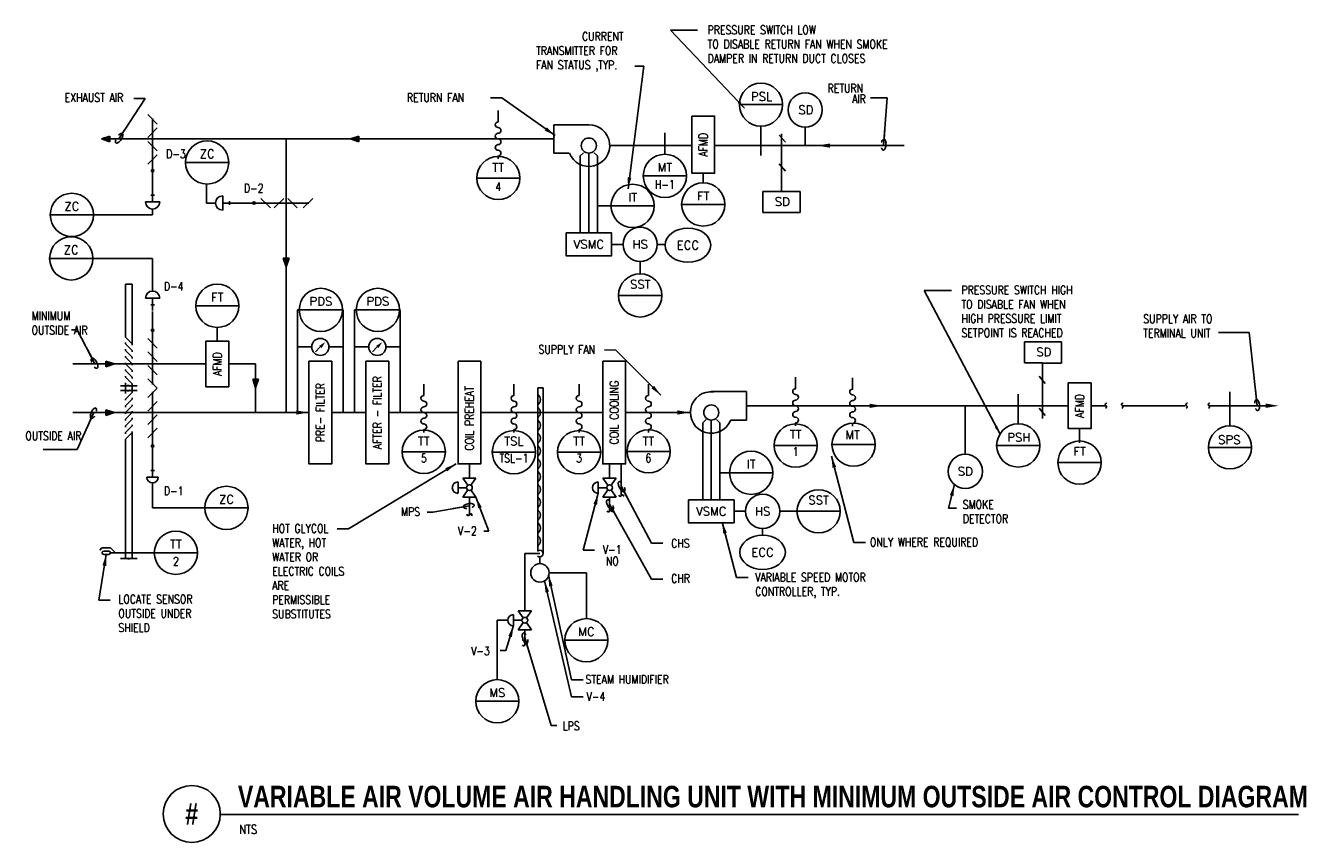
# Model space of a CAD drawing. Header units: inches. Extents: x -0.3 to 13.6, y -1.3 to 7.7.
import ezdxf
from ezdxf.enums import TextEntityAlignment as Align

# ---------------------------------------------------------------- set-up
doc = ezdxf.new("R2010")
doc.units = ezdxf.units.IN
doc.header["$MEASUREMENT"] = 0
for name, color, linetype in [('M-DETL-DIMS', 2, 'Continuous'), ('M-DETL-HEVY', 5, 'Continuous'), ('M-DETL-MEDM', 4, 'Continuous'), ('M-DETL-TEXT', 2, 'Continuous'), ('M-DETL-THIN', 2, 'Continuous')]:
    doc.layers.add(name, color=color, linetype=linetype)
doc.styles.add('BOLD', font='bold.shx', dxfattribs={"width": 0.9})
doc.styles.add('Romans', font='romans.shx', dxfattribs={"width": 0.8})
doc.dimstyles.new('VA-Dims', dxfattribs={"dimtxt": 0.09375, "dimasz": 0.09375, "dimexe": 0.09375, "dimexo": 0.03125, "dimgap": 0.02, "dimtad": 1, "dimdec": 5, "dimzin": 0, "dimdsep": 46, "dimlunit": 4, "dimtxsty": 'Romans', "dimblk": 'ARCHTICK', "dimcen": 0.09375, "dimclrd": 256, "dimclre": 256, "dimclrt": 256, "dimadec": 0, "dimazin": 0, "dimtfac": 1, "dimtdec": 5, "dimtofl": 0, "dimtmove": 0, "dimatfit": 3, "dimfxl": 1, "dimfrac": 2, "dimtolj": 1, "dimtzin": 0, "dimlwd": -1, "dimlwe": -1, "dimarcsym": 0})
doc.dimstyles.new('VA-Lead', dxfattribs={"dimtxt": 0.09375, "dimasz": 0.125, "dimexe": 0.125, "dimexo": 0.03125, "dimgap": 0.02, "dimtad": 1, "dimdec": 5, "dimzin": 0, "dimdsep": 46, "dimlunit": 4, "dimtxsty": 'Romans', "dimcen": 0.125, "dimclrd": 256, "dimclre": 256, "dimclrt": 256, "dimadec": 0, "dimazin": 0, "dimtfac": 1, "dimtdec": 5, "dimtofl": 0, "dimtmove": 0, "dimatfit": 3, "dimfxl": 1, "dimfrac": 2, "dimtolj": 1, "dimtzin": 0, "dimlwd": -1, "dimlwe": -1, "dimarcsym": 0})
doc.dimstyles.new('VA-Loop', dxfattribs={"dimtxt": 0.09375, "dimasz": 0.18, "dimexe": 0.125, "dimexo": 0.0625, "dimgap": 0.09, "dimtad": 0, "dimtih": 1, "dimtoh": 1, "dimdec": 4, "dimzin": 0, "dimdsep": 46, "dimtxsty": 'Romans', "dimcen": 0.09, "dimclrd": 256, "dimclre": 256, "dimclrt": 256, "dimadec": 0, "dimazin": 0, "dimtfac": 1, "dimtdec": 4, "dimtofl": 0, "dimtmove": 0, "dimatfit": 3, "dimldrblk": 'dimloop1', "dimfxl": 1, "dimtolj": 1, "dimtzin": 0, "dimlwd": -1, "dimlwe": -1, "dimarcsym": 0})

# ---------------------------------------------------------------- blocks, each defined once
blk = doc.blocks.new('dimloop1')
blk.add_line((-0.383, 0), (-1, 0))
blk.add_lwpolyline([(0.15, -0.121, 0.038212), (0.207, -0.1, 0.102096), (0.278, -0.047, 0.184921), (0.296, 0, 0.184921), (0.278, 0.047, 0.102096), (0.207, 0.099, 0.060952), (0.115, 0.129, 0.047258), (-0.008, 0.14), (-0.078, 0.14, 0.047258), (-0.202, 0.129, 0.060952), (-0.294, 0.099, 0.102096), (-0.365, 0.047, 0.184921), (-0.383, 0, 0.184921), (-0.365, -0.047, 0.102096), (-0.294, -0.1, 0.060952), (-0.202, -0.129, 0.011023), (-0.173, -0.134, 0.047258)], format="xyb")
blk = doc.blocks.new('_ArchTick')
at = {"color": 0, "linetype": 'ByBlock', "const_width": 0.15}
blk.add_lwpolyline([(-0.5, -0.5), (0.5, 0.5)], dxfattribs=at)
blk = doc.blocks.new('mdropd')
blk.add_arc((0, 0), 3.5, 137.8624, 42.1376)

msp = doc.modelspace()

# ---------------------------------------------------------------- hatches: boundary and pattern name
at = {"layer": 'M-DETL-MEDM'}
h = msp.add_hatch(color=256, dxfattribs=at)
h.paths.add_polyline_path([(0.581, 6.442), (0.487, 6.411), (0.581, 6.411)])
h.paths.add_polyline_path([(0.581, 6.411), (0.487, 6.411), (0.581, 6.38)])
h = msp.add_hatch(color=256, dxfattribs=at)
h.paths.add_polyline_path([(3.313, 6.442), (3.219, 6.411), (3.313, 6.411)])
h.paths.add_polyline_path([(3.313, 6.411), (3.219, 6.411), (3.313, 6.38)])
h = msp.add_hatch(color=256, dxfattribs=at)
h.paths.add_polyline_path([(2.483, 5.102), (2.514, 5.009), (2.514, 5.102)])
h.paths.add_polyline_path([(2.514, 5.102), (2.514, 5.009), (2.546, 5.102)])
h = msp.add_hatch(color=256, dxfattribs=at)
h.paths.add_polyline_path([(0.538, 3.913), (0.632, 3.944), (0.538, 3.944)])
h.paths.add_polyline_path([(0.538, 3.944), (0.632, 3.944), (0.538, 3.975)])
h = msp.add_hatch(color=256, dxfattribs=at)
h.paths.add_polyline_path([(2.147, 3.777), (2.178, 3.683), (2.178, 3.777)])
h.paths.add_polyline_path([(2.178, 3.777), (2.178, 3.683), (2.209, 3.777)])
h = msp.add_hatch(color=256, dxfattribs=at)
h.paths.add_polyline_path([(0.538, 3.38), (0.632, 3.411), (0.538, 3.411)])
h.paths.add_polyline_path([(0.538, 3.411), (0.632, 3.411), (0.538, 3.442)])

# ---------------------------------------------------------------- linework, layer by layer
at = {"layer": 'M-DETL-HEVY'}
for p, q in [((5.449, 6.567), (5.449, 6.255)), ((5.834, 6.567), (5.449, 6.567)), ((5.449, 6.255), (5.62, 6.255)), ((7.177, 3.64), (7.562, 3.64)), ((7.562, 3.64), (7.562, 3.328)), ((7.562, 3.328), (7.391, 3.328))]:
    msp.add_line(p, q, dxfattribs=at)
for points in [[(6.964, 6.661), (6.964, 6.035), (7.214, 6.035), (7.214, 6.661)], [(1.884, 3.694), (1.884, 4.194), (1.634, 4.194), (1.634, 3.694)], [(3.014, 3.973), (3.014, 2.848), (2.764, 2.848), (2.764, 3.973)], [(3.639, 3.973), (3.639, 2.848), (3.389, 2.848), (3.389, 3.973)], [(4.399, 3.973), (4.399, 2.848), (4.649, 2.848), (4.649, 3.973)], [(5.987, 3.973), (5.987, 2.848), (6.237, 2.848), (6.237, 3.973)], [(11.342, 3.735), (11.342, 3.235), (11.092, 3.235), (11.092, 3.735)]]:
    msp.add_lwpolyline(points, close=True, dxfattribs=at)
for centre in [(5.834, 6.338), (7.177, 3.411)]:
    msp.add_circle(centre, 0.0825, dxfattribs=at)
for centre, start, end in [((5.834, 6.338), 201.1002, 90), ((7.177, 3.411), 83.3293, 338.8998)]:
    msp.add_arc(centre, 0.229, start, end, dxfattribs=at)
at = {"layer": 'M-DETL-MEDM'}
for p, q in [((7.959, 6.787), (7.485, 6.787)), ((0.998, 6.678), (1.101, 6.574)), ((1.049, 6.636), (1.049, 6.063)), ((0.581, 6.442), (0.487, 6.411)), ((0.581, 6.38), (0.581, 6.442)), ((1.101, 6.531), (0.998, 6.427)), ((3.313, 6.442), (3.219, 6.411)), ((3.313, 6.38), (3.313, 6.442)), ((6.668, 6.243), (6.668, 6.477)), ((7.722, 6.55), (7.722, 6.23)), ((7.923, 6.453), (7.99, 6.375)), ((7.948, 5.836), (7.948, 6.466)), ((8.207, 6.542), (8.207, 6.338)), ((0.581, 6.38), (0.487, 6.411)), ((5.449, 6.411), (0.587, 6.411)), ((0.998, 6.384), (1.101, 6.281)), ((2.514, 3.411), (2.514, 6.411)), ((3.313, 6.38), (3.219, 6.411)), ((6.964, 6.338), (6.063, 6.338)), ((9.291, 6.338), (7.214, 6.338)), ((1.101, 6.238), (0.998, 6.134)), ((1.884, 6.153), (1.41, 6.153)), ((5.74, 6.224), (5.777, 6.26)), ((5.74, 5.38), (5.74, 6.224)), ((5.834, 5.38), (5.834, 6.255)), ((5.928, 6.224), (5.891, 6.26)), ((5.928, 5.38), (5.928, 6.224)), ((1.049, 6.049), (1.049, 5.857)), ((6.905, 6.006), (6.431, 6.006)), ((7.089, 5.929), (7.089, 6.035)), ((7.923, 6.136), (7.99, 6.057)), ((1.64, 5.708), (1.64, 5.907)), ((5.078, 5.982), (4.604, 5.982)), ((1.069, 5.794), (1.029, 5.794)), ((1.049, 5.857), (1.049, 5.72)), ((1.818, 5.629), (1.818, 5.786)), ((1.893, 5.689), (1.893, 5.728)), ((2.341, 5.656), (2.237, 5.759)), ((2.488, 5.759), (2.384, 5.656)), ((2.634, 5.656), (2.531, 5.759)), ((2.806, 5.759), (2.702, 5.656)), ((7.744, 5.605), (7.744, 5.836)), ((7.744, 5.836), (8.152, 5.836)), ((8.152, 5.836), (8.152, 5.603)), ((1.128, 5.72), (0.971, 5.72)), ((1.049, 5.641), (1.049, 5.578)), ((1.74, 5.708), (1.64, 5.708)), ((1.956, 5.708), (1.818, 5.708)), ((2.148, 5.708), (1.956, 5.708)), ((2.764, 5.708), (2.148, 5.708)), ((6.084, 5.677), (5.928, 5.677)), ((6.552, 5.677), (6.077, 5.677)), ((7.326, 5.692), (6.852, 5.692)), ((7.942, 5.605), (7.744, 5.605)), ((8.152, 5.603), (7.942, 5.603)), ((0.394, 5.578), (-0.074, 5.578)), ((1.049, 5.578), (0.394, 5.578)), ((6.209, 5.255), (6.084, 5.255)), ((6.584, 5.255), (6.668, 5.255)), ((0.387, 5.101), (-0.08, 5.101)), ((1.049, 5.101), (0.387, 5.101)), ((1.049, 4.743), (1.049, 5.101)), ((2.546, 5.102), (2.483, 5.102)), ((2.483, 5.102), (2.514, 5.009)), ((2.546, 5.102), (2.514, 5.009)), ((6.397, 5.068), (6.397, 4.925)), ((0.751, 4.238), (0.751, 4.817)), ((0.824, 4.817), (0.751, 4.817)), ((0.824, 4.164), (0.824, 4.817)), ((1.128, 4.665), (0.971, 4.665)), ((1.049, 4.528), (1.049, 4.665)), ((6.634, 4.695), (6.159, 4.695)), ((1.069, 4.591), (1.029, 4.591)), ((1.049, 4.325), (1.049, 4.517)), ((1.996, 4.581), (1.522, 4.581)), ((2.639, 4.536), (2.639, 3.411)), ((3.139, 4.536), (2.639, 4.536)), ((3.139, 4.536), (3.139, 3.411)), ((3.327, 4.536), (3.264, 4.536)), ((3.264, 4.536), (3.264, 3.411)), ((3.751, 4.536), (3.29, 4.536)), ((3.702, 4.536), (3.764, 4.536)), ((3.764, 4.536), (3.764, 3.411)), ((1.759, 4.35), (1.759, 4.194)), ((0.751, 4.238), (0.824, 4.164)), ((1.101, 4.118), (0.998, 4.221)), ((1.049, 3.719), (1.049, 4.311)), ((0.751, 4.164), (0.751, 4.177)), ((0.751, 4.164), (0.824, 4.091)), ((0.751, 4.091), (0.751, 4.104)), ((0.751, 4.091), (0.824, 4.018)), ((0.824, 4.151), (0.824, 4.164)), ((0.824, 4.078), (0.824, 4.091)), ((1.101, 3.971), (0.998, 4.075)), ((2.639, 4.13), (2.796, 4.13)), ((2.889, 4.13), (2.836, 4.077)), ((2.983, 4.13), (3.139, 4.13)), ((3.264, 4.13), (3.421, 4.13)), ((3.514, 4.13), (3.461, 4.077)), ((3.608, 4.13), (3.764, 4.13)), ((10.613, 3.956), (10.613, 4.187)), ((10.613, 4.187), (11.02, 4.187)), ((11.02, 4.187), (11.02, 3.953)), ((0.174, 3.944), (1.634, 3.944)), ((0.538, 3.975), (0.538, 3.913)), ((0.538, 3.975), (0.632, 3.944)), ((0.538, 3.913), (0.632, 3.944)), ((0.751, 4.018), (0.751, 4.03)), ((0.751, 4.018), (0.824, 3.944)), ((0.751, 3.944), (0.751, 3.957)), ((0.751, 3.944), (0.824, 3.871)), ((0.824, 4.005), (0.824, 4.018)), ((0.824, 3.931), (0.824, 3.944)), ((1.101, 3.824), (0.998, 3.928)), ((1.884, 3.944), (2.178, 3.944)), ((2.178, 3.411), (2.178, 3.944)), ((10.81, 3.956), (10.613, 3.956)), ((10.81, 3.344), (10.81, 3.956)), ((11.02, 3.953), (10.81, 3.953)), ((0.751, 3.871), (0.751, 3.884)), ((0.751, 3.871), (0.824, 3.798)), ((0.751, 3.798), (0.751, 3.81)), ((0.751, 3.798), (0.824, 3.724)), ((0.824, 3.858), (0.824, 3.871)), ((0.824, 3.785), (0.824, 3.798)), ((1.101, 3.678), (0.998, 3.781)), ((2.209, 3.777), (2.147, 3.777)), ((2.147, 3.777), (2.178, 3.683)), ((2.209, 3.777), (2.178, 3.683)), ((10.772, 3.809), (10.839, 3.731)), ((0.696, 3.704), (0.779, 3.704)), ((0.696, 3.651), (0.779, 3.651)), ((0.751, 3.651), (0.751, 3.737)), ((0.751, 3.704), (0.751, 3.618)), ((0.751, 3.558), (0.824, 3.631)), ((0.779, 3.704), (0.784, 3.715)), ((0.779, 3.651), (0.784, 3.64)), ((0.784, 3.715), (0.784, 3.695)), ((0.784, 3.695), (0.79, 3.704)), ((0.784, 3.66), (0.79, 3.651)), ((0.784, 3.64), (0.784, 3.66)), ((0.79, 3.704), (0.879, 3.704)), ((0.79, 3.651), (0.879, 3.651)), ((0.824, 3.711), (0.824, 3.724)), ((0.824, 3.704), (0.824, 3.675)), ((0.824, 3.651), (0.824, 3.68)), ((0.824, 3.644), (0.824, 3.631)), ((1.101, 3.678), (0.998, 3.574)), ((1.049, 3.636), (1.049, 3.044)), ((5.273, 3.683), (5.273, 1.891)), ((5.334, 3.683), (5.273, 3.683)), ((5.334, 3.683), (5.334, 1.867)), ((12.866, 3.266), (12.866, 3.636)), ((0.751, 3.558), (0.751, 3.545)), ((0.751, 3.484), (0.824, 3.558)), ((0.824, 3.571), (0.824, 3.558)), ((0.824, 3.497), (0.824, 3.484)), ((1.101, 3.531), (0.998, 3.427)), ((10.544, 3.287), (10.544, 3.613)), ((0.174, 3.411), (2.764, 3.411)), ((0.538, 3.442), (0.538, 3.38)), ((0.538, 3.442), (0.632, 3.411)), ((0.538, 3.38), (0.632, 3.411)), ((0.751, 3.484), (0.751, 3.471)), ((0.751, 3.411), (0.824, 3.484)), ((0.751, 3.338), (0.824, 3.411)), ((0.751, 3.411), (0.751, 3.398)), ((0.824, 3.424), (0.824, 3.411)), ((1.101, 3.384), (0.998, 3.281)), ((3.014, 3.411), (3.389, 3.411)), ((3.639, 3.411), (4.399, 3.411)), ((4.649, 3.411), (5.987, 3.411)), ((6.237, 3.411), (6.948, 3.411)), ((7.562, 3.484), (11.092, 3.484)), ((9.963, 2.954), (9.963, 3.485)), ((10.772, 3.458), (10.839, 3.379)), ((11.342, 3.485), (11.508, 3.485)), ((11.686, 3.485), (12.376, 3.485)), ((12.636, 3.485), (13.345, 3.485)), ((0.751, 3.264), (0.824, 3.338)), ((0.751, 3.338), (0.751, 3.325)), ((0.751, 3.191), (0.824, 3.264)), ((0.751, 3.264), (0.751, 3.251)), ((0.824, 3.351), (0.824, 3.338)), ((0.824, 3.277), (0.824, 3.264)), ((1.101, 3.238), (0.998, 3.134)), ((7.083, 3.297), (7.12, 3.334)), ((7.083, 2.453), (7.083, 3.297)), ((7.177, 2.453), (7.177, 3.328)), ((7.271, 3.297), (7.234, 3.334)), ((7.271, 2.453), (7.271, 3.297)), ((11.217, 3.079), (11.217, 3.235)), ((0.751, 3.118), (0.824, 3.191)), ((0.751, 3.191), (0.751, 3.178)), ((0.751, 3.118), (0.751, 1.809)), ((0.824, 3.204), (0.824, 3.191)), ((0.824, 3.191), (0.824, 1.809)), ((1.049, 3.031), (1.049, 2.839)), ((4.261, 2.98), (3.786, 2.98)), ((5.25, 2.976), (4.775, 2.976)), ((5.964, 2.976), (5.49, 2.976)), ((6.727, 2.985), (6.253, 2.985)), ((8.339, 3.049), (7.865, 3.049)), ((8.975, 3.059), (8.501, 3.059)), ((10.782, 3.05), (10.307, 3.05)), ((12.629, 3.029), (13.103, 3.029)), ((1.049, 2.839), (1.049, 2.701)), ((4.524, 2.848), (4.524, 2.686)), ((6.062, 2.848), (6.062, 2.691)), ((6.19, 2.848), (6.19, 2.498)), ((11.453, 2.862), (10.979, 2.862)), ((1.112, 2.701), (0.987, 2.701)), ((1.069, 2.776), (1.029, 2.776)), ((4.451, 2.691), (4.506, 2.613)), ((4.451, 2.691), (4.596, 2.691)), ((4.541, 2.613), (4.596, 2.691)), ((5.989, 2.691), (6.044, 2.613)), ((5.989, 2.691), (6.135, 2.691)), ((6.08, 2.613), (6.135, 2.691)), ((7.427, 2.75), (7.271, 2.75)), ((7.852, 2.75), (7.377, 2.75)), ((1.049, 2.639), (1.049, 2.365)), ((4.399, 2.525), (4.399, 2.65)), ((4.492, 2.587), (4.399, 2.587)), ((4.451, 2.483), (4.506, 2.562)), ((4.541, 2.562), (4.596, 2.483)), ((5.937, 2.525), (5.937, 2.65)), ((6.03, 2.587), (5.937, 2.587)), ((5.989, 2.483), (6.044, 2.562)), ((6.08, 2.562), (6.135, 2.483)), ((4.451, 2.483), (4.596, 2.483)), ((4.524, 2.483), (4.524, 2.291)), ((4.524, 2.443), (4.524, 2.287)), ((5.989, 2.483), (6.135, 2.483)), ((6.062, 2.483), (6.062, 2.327)), ((1.049, 2.365), (1.628, 2.365)), ((2.096, 2.365), (1.628, 2.365)), ((7.552, 2.328), (7.427, 2.328)), ((7.927, 2.328), (8.124, 2.328)), ((8.591, 2.328), (8.117, 2.328)), ((7.74, 2.141), (7.74, 2.063)), ((0.494, 1.928), (0.469, 1.902)), ((0.494, 1.928), (0.586, 1.928)), ((0.513, 1.891), (0.568, 1.891)), ((0.513, 1.855), (0.568, 1.855)), ((0.586, 1.928), (0.641, 1.873)), ((1.117, 1.873), (0.586, 1.873)), ((0.779, 1.809), (0.784, 1.819)), ((0.784, 1.819), (0.784, 1.8)), ((1.542, 1.873), (1.075, 1.873)), ((5.132, 1.864), (5.132, 1.237)), ((5.132, 1.864), (5.297, 1.864)), ((5.297, 1.828), (5.297, 1.754)), ((0.696, 1.809), (0.779, 1.809)), ((0.784, 1.8), (0.79, 1.809)), ((0.79, 1.809), (0.879, 1.809)), ((5.398, 1.653), (5.807, 1.653)), ((5.807, 1.653), (5.807, 1.152)), ((4.945, 1.133), (4.83, 1.133)), ((4.83, 1.133), (4.83, 0.475)), ((5.007, 1.07), (5.007, 1.195)), ((5.101, 1.133), (5.007, 1.133)), ((5.059, 1.237), (5.114, 1.159)), ((5.059, 1.237), (5.205, 1.237)), ((5.15, 1.159), (5.205, 1.237)), ((5.059, 1.029), (5.114, 1.107)), ((5.059, 1.029), (5.205, 1.029)), ((5.132, 1.029), (5.132, 0.859)), ((5.15, 1.107), (5.205, 1.029)), ((6.044, 0.914), (5.57, 0.914)), ((5.067, 0.245), (4.593, 0.245))]:
    msp.add_line(p, q, dxfattribs=at)
for points in [[(4.839, 6.192), (4.839, 6.223, 1), (4.839, 6.286, -1), (4.839, 6.348, 1), (4.839, 6.411, -1), (4.839, 6.473, 1), (4.839, 6.536, -1), (4.839, 6.598), (4.839, 6.723)], [(8.102, 3.266), (8.102, 3.297, 1), (8.102, 3.359, -1), (8.102, 3.422, 1), (8.102, 3.484, -1), (8.102, 3.547, 1), (8.102, 3.609, -1), (8.102, 3.672), (8.102, 3.797)], [(8.727, 3.261), (8.727, 3.292, 1), (8.727, 3.355, -1), (8.727, 3.417, 1), (8.727, 3.48, -1), (8.727, 3.542, 1), (8.727, 3.605, -1), (8.727, 3.667), (8.727, 3.792)], [(4.024, 3.192), (4.024, 3.223, 1), (4.024, 3.286, -1), (4.024, 3.348, 1), (4.024, 3.411, -1), (4.024, 3.473, 1), (4.024, 3.536, -1), (4.024, 3.598), (4.024, 3.723)], [(5.013, 3.192), (5.013, 3.223, 1), (5.013, 3.286, -1), (5.013, 3.348, 1), (5.013, 3.411, -1), (5.013, 3.473, 1), (5.013, 3.536, -1), (5.013, 3.598), (5.013, 3.723)], [(5.727, 3.192), (5.727, 3.223, 1), (5.727, 3.286, -1), (5.727, 3.348, 1), (5.727, 3.411, -1), (5.727, 3.473, 1), (5.727, 3.536, -1), (5.727, 3.598), (5.727, 3.723)], [(6.487, 3.192), (6.487, 3.223, 1), (6.487, 3.286, -1), (6.487, 3.348, 1), (6.487, 3.411, -1), (6.487, 3.473, 1), (6.487, 3.536, -1), (6.487, 3.598), (6.487, 3.723)], [(11.502, 3.459, 0.706385), (11.508, 3.485), (11.508, 3.485, -0.261361), (11.498, 3.5), (11.498, 3.5, -0.540265), (11.517, 3.511)], [(11.68, 3.459, 0.706385), (11.686, 3.485), (11.686, 3.485, -0.261361), (11.676, 3.5), (11.676, 3.5, -0.540265), (11.695, 3.511)], [(12.385, 3.459, 0.706385), (12.391, 3.485), (12.391, 3.485, -0.261361), (12.382, 3.5), (12.382, 3.5, -0.540265), (12.401, 3.511)], [(12.631, 3.459, 0.706385), (12.636, 3.485), (12.636, 3.485, -0.261361), (12.627, 3.5), (12.627, 3.5, -0.540265), (12.646, 3.511)], [(6.164, 2.504, 0.706385), (6.19, 2.498), (6.19, 2.498, -0.261361), (6.205, 2.507), (6.205, 2.507, -0.540265), (6.216, 2.489)], [(4.497, 2.297, 0.706385), (4.524, 2.291), (4.524, 2.291, -0.261361), (4.538, 2.301), (4.538, 2.301, -0.540265), (4.55, 2.282)], [(4.497, 2.293, 0.706385), (4.524, 2.287), (4.524, 2.287, -0.261361), (4.538, 2.297), (4.538, 2.297, -0.540265), (4.55, 2.278)], [(6.035, 2.333, 0.706385), (6.062, 2.327), (6.062, 2.327, -0.261361), (6.076, 2.337), (6.076, 2.337, -0.540265), (6.088, 2.318)], [(5.106, 0.865, 0.706385), (5.132, 0.859), (5.132, 0.859, -0.261361), (5.147, 0.869), (5.147, 0.869, -0.540265), (5.158, 0.85)]]:
    msp.add_lwpolyline(points, format="xyb", dxfattribs=at)
at = {"layer": 'M-DETL-MEDM', "const_width": 0.0102}
for points in [[(1.044, 6.626, 1), (1.055, 6.626, 1)], [(1.044, 6.479, 1), (1.055, 6.479, 1)], [(1.044, 6.332, 1), (1.055, 6.332, 1)], [(1.044, 6.186, 1), (1.055, 6.186, 1)], [(2.284, 5.708, 1), (2.294, 5.708, 1)], [(2.431, 5.708, 1), (2.441, 5.708, 1)], [(2.577, 5.708, 1), (2.588, 5.708, 1)], [(2.749, 5.708, 1), (2.759, 5.708, 1)], [(1.044, 4.169, -1), (1.055, 4.169, -1)], [(1.044, 4.024, -1), (1.055, 4.024, -1)], [(1.044, 3.876, -1), (1.055, 3.876, -1)], [(1.044, 3.729, -1), (1.055, 3.729, -1)], [(1.044, 3.626, 1), (1.055, 3.626, 1)], [(1.044, 3.479, 1), (1.055, 3.479, 1)], [(1.044, 3.331, 1), (1.055, 3.331, 1)], [(1.044, 3.186, 1), (1.055, 3.186, 1)]]:
    msp.add_lwpolyline(points, format="xyb", close=True, dxfattribs=at)
at = {"layer": 'M-DETL-MEDM'}
for points in [[(5.584, 5.38), (5.584, 5.13), (6.084, 5.13), (6.084, 5.38)], [(6.927, 2.453), (6.927, 2.203), (7.427, 2.203), (7.427, 2.453)]]:
    msp.add_lwpolyline(points, close=True, dxfattribs=at)
for centre, radius in [((7.722, 6.787), 0.237), ((8.207, 6.729), 0.188), ((1.647, 6.153), 0.237), ((4.841, 5.982), 0.237), ((6.668, 6.006), 0.237), ((1.049, 6.063), 0.0138), ((6.314, 5.677), 0.237), ((7.089, 5.692), 0.237), ((0.164, 5.578), 0.237), ((2.162, 5.708), 0.0138), ((0.157, 5.101), 0.237), ((6.397, 5.255), 0.188), ((6.397, 4.695), 0.237), ((1.759, 4.581), 0.237), ((2.895, 4.536), 0.237), ((3.52, 4.536), 0.237), ((1.049, 4.311), 0.0138), ((2.889, 4.13), 0.0938), ((3.514, 4.13), 0.0938), ((4.024, 2.98), 0.237), ((5.012, 2.976), 0.237), ((5.727, 2.976), 0.237), ((6.49, 2.985), 0.237), ((8.102, 3.049), 0.237), ((8.738, 3.059), 0.237), ((10.544, 3.05), 0.237), ((12.866, 3.029), 0.237), ((11.216, 2.862), 0.237), ((1.049, 3.044), 0.0138), ((7.615, 2.75), 0.237), ((9.963, 2.766), 0.188), ((1.859, 2.365), 0.237), ((4.524, 2.587), 0.0312), ((6.062, 2.587), 0.0312), ((7.74, 2.328), 0.188), ((8.354, 2.328), 0.237), ((1.305, 1.873), 0.237), ((5.297, 1.653), 0.101), ((5.132, 1.133), 0.0312), ((5.807, 0.914), 0.237), ((4.83, 0.245), 0.237)]:
    msp.add_circle(centre, radius, dxfattribs=at)
for centre, radius, start, end in [((1.818, 5.708), 0.0781, 90, 270), ((1.049, 5.72), 0.0781, 180, 0), ((1.049, 4.665), 0.0781, 0, 180), ((5.238, 3.552), 0.0653, 301.6984, 58.3016), ((5.238, 3.411), 0.0653, 301.6984, 58.3016), ((5.238, 3.27), 0.0653, 301.6984, 58.3016), ((5.238, 3.13), 0.0653, 301.6984, 58.3016), ((5.238, 2.989), 0.0653, 301.6984, 58.3016), ((5.238, 2.848), 0.0653, 301.6984, 58.3016), ((1.049, 2.701), 0.0625, 180, 0), ((5.238, 2.708), 0.0653, 301.6984, 58.3016), ((4.399, 2.587), 0.0625, 90, 270), ((5.238, 2.567), 0.0653, 301.6984, 58.3016), ((5.937, 2.587), 0.0625, 90, 270), ((5.238, 2.426), 0.0653, 301.6984, 58.3016), ((5.238, 2.286), 0.0653, 301.6984, 58.3016), ((5.238, 2.145), 0.0653, 301.6984, 58.3016), ((5.238, 2.004), 0.0653, 301.6984, 58.3016), ((0.513, 1.873), 0.0183, 90, 270), ((0.568, 1.873), 0.0183, 270, 90), ((5.007, 1.133), 0.0625, 90, 270)]:
    msp.add_arc(centre, radius, start, end, dxfattribs=at)
for centre in [(6.921, 5.246), (7.74, 1.878)]:
    msp.add_ellipse(centre, major_axis=(-0.25, 0), ratio=0.75, start_param=-3.141592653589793, end_param=3.141592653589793, dxfattribs=at)
for points in [[(2.877, 4.142), (2.902, 4.117), (2.942, 4.183)], [(3.502, 4.142), (3.527, 4.117), (3.567, 4.183)]]:
    msp.add_solid(points, dxfattribs=at)
at = {"layer": 'M-DETL-TEXT'}
msp.add_line((1.791, -0.996), (13.618, -0.996), dxfattribs=at)
msp.add_circle((1.479, -0.991), 0.313, dxfattribs=at)
at = {"layer": 'M-DETL-THIN'}
for points in [[(8.48, 6.314), (8.48, 6.361), (8.339, 6.338)], [(8.913, 3.508), (8.913, 3.461), (9.053, 3.484)], [(13.259, 3.509), (13.259, 3.462), (13.4, 3.485)], [(2.624, 3.434), (2.624, 3.388), (2.764, 3.411)], [(6.804, 3.435), (6.804, 3.388), (6.945, 3.411)]]:
    msp.add_solid(points, dxfattribs=at)

# ---------------------------------------------------------------- block references
at = {"layer": 'M-DETL-MEDM', "xscale": 0.01041666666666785, "yscale": 0.01041666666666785, "zscale": 0.010416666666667, "rotation": 90}
msp.add_blockref('mdropd', (5.297, 1.864), dxfattribs=at)

# ---------------------------------------------------------------- texts
at = {"layer": 'M-DETL-DIMS', "char_height": 0.0938, "attachment_point": 1, "style": 'Romans'}
for s, insert, width in [('PRESSURE SWITCH LOW\\PTO DISABLE RETURN FAN WHEN SMOKE DAMPER IN RETURN DUCT CLOSES', (7.137, 7.653), 2.51212), ('PRESSURE SWITCH HIGH\\PTO DISABLE FAN WHEN HIGH PRESSURE LIMIT SETPOINT IS REACHED ', (9.921, 4.801), 1.54196)]:
    msp.add_mtext(s, dxfattribs=dict(at, insert=insert, width=width))
at = {"layer": 'M-DETL-TEXT', "width": 0.8}
for s, height, style, p in [('RETURN', 0.0938, 'Romans', (8.453, 6.92)), ('AIR', 0.0938, 'Romans', (8.721, 6.803)), ('VARIABLE AIR VOLUME AIR HANDLING UNIT WITH MINIMUM OUTSIDE AIR CONTROL DIAGRAM', 0.23622, 'BOLD', (1.985, -0.918)), ('NTS', 0.0984, 'Romans', (1.999, -1.208))]:
    msp.add_text(s, height=height, dxfattribs=dict(at, style=style)).set_placement(p)
at = {"layer": 'M-DETL-TEXT', "style": 'Romans'}
for s, p in [('PSL', (7.728, 6.876)), ('SD', (8.215, 6.73)), ('ZC', (1.647, 6.247)), ('TT', (4.839, 6.098)), ('MT', (6.668, 6.099)), ('IT', (6.315, 5.77)), ('FT', (7.089, 5.785)), ('SD', (7.956, 5.723)), ('ZC', (0.164, 5.672)), ('ZC', (0.157, 5.195)), ('VSMC', (5.834, 5.255)), ('HS', (6.397, 5.255)), ('ECC', (6.921, 5.246)), ('SST', (6.397, 4.817)), ('FT', (1.759, 4.675)), ('PDS', (2.895, 4.63)), ('PDS', (3.52, 4.63)), ('SD', (10.824, 4.074)), ('TT', (8.102, 3.172)), ('MT', (8.727, 3.167)), ('TT', (4.024, 3.098)), ('TSL', (5.013, 3.098)), ('TT', (5.727, 3.098)), ('TT', (6.487, 3.098)), ('PSH', (10.55, 3.139)), ('SPS', (12.859, 3.112)), ('FT', (11.217, 2.985)), ('IT', (7.615, 2.844)), ('SD', (9.963, 2.766)), ('ZC', (1.859, 2.459)), ('VSMC', (7.177, 2.328)), ('HS', (7.74, 2.328)), ('SST', (8.354, 2.451)), ('TT', (1.305, 1.967)), ('ECC', (7.74, 1.878)), ('MC', (5.807, 1.008)), ('MS', (4.83, 0.339))]:
    msp.add_text(s, height=0.0938, dxfattribs=at).set_placement(p, align=Align.MIDDLE_CENTER)
at = {"layer": 'M-DETL-TEXT', "style": 'Romans', "width": 0.8}
for s, p in [('4', (4.841, 5.888)), ('H-1', (6.668, 5.912)), ('5', (4.024, 2.911)), ('TSL-1', (5.013, 2.911)), ('3', (5.727, 2.911)), ('6', (6.487, 2.911)), ('1', (8.102, 2.984)), ('2', (1.305, 1.779))]:
    msp.add_text(s, height=0.0938, dxfattribs=at).set_placement(p, align=Align.MIDDLE_CENTER)
at = {"layer": 'M-DETL-TEXT', "style": 'BOLD', "width": 0.8}
msp.add_text('#', height=0.236, dxfattribs=at).set_placement((1.479, -0.991), align=Align.MIDDLE)
at = {"layer": 'M-DETL-TEXT', "attachment_point": 1, "style": 'Romans'}
for s, insert, char_height, width in [('\\pi0.52958;CURRENT \\P\\pi0.026004;TRANSMITTER FOR \\P\\pi0.026004;FAN STATUS ,TYP.', (5.229, 7.582), 0.09375, 1.02243), ('EXHAUST AIR', (0.085, 6.911), 0.09375, 1), ('RETURN FAN ', (3.839, 6.911), 0.09375, 1.92066), ('D-3', (1.197, 6.294), 0.0938, 0.24107), ('D-2', (2.05, 5.918), 0.0938, 0.24107), ('D-4', (1.173, 4.841), 0.0938, 0.21696), ('MINIMUM\\POUTSIDE AIR', (-0.278, 4.517), 0.09375, 0.60787), ('SUPPLY AIR TO TERMINAL UNIT', (11.915, 4.485), 0.09375, 1.25), ('SUPPLY FAN', (5.282, 4.15), 0.0938, 0.92066), ('OUTSIDE AIR', (-0.346, 3.202), 0.09375, 0.60787), ('D-1', (1.173, 2.6), 0.0938, 0.21696), ('SMOKE \\PDETECTOR', (9.935, 2.449), 0.0938, 1.37633), ('MPS', (3.774, 2.371), 0.0938, 0.50854), ('HOT GLYCOL WATER, HOT WATER OR ELECTRIC COILS ARE PERMISSIBLE SUBSTITUTES', (2.361, 2.186), 0.09375, 0.92066), ('V-2', (4.399, 2.161), 0.0938, 0.31459), ('V-1', (5.987, 1.957), 0.0938, 0.18336), ('CHS', (6.737, 2.023), 0.0938, 0.26453), ('ONLY WHERE REQUIRED', (8.917, 2.036), 0.09375, 1.37633), ('NO', (6.021, 1.829), 0.0938, 0.18336), ('CHR', (6.737, 1.638), 0.0938, 0.23304), ('VARIABLE SPEED MOTOR CONTROLLER, TYP.', (7.659, 1.652), 0.09375, 1.51647), ('LOCATE SENSOR  OUTSIDE UNDER SHIELD', (0.674, 1.411), 0.09375, 1.25), ('V-3', (4.542, 0.843), 0.0938, 0.24107), ('STEAM HUMIDIFIER', (5.797, 0.532), 0.09375, 1.37633), ('V-4', (5.809, 0.344), 0.0938, 0.24509), ('LPS', (5.547, 0.022), 0.0938, 0.23598)]:
    msp.add_mtext(s, dxfattribs=dict(at, insert=insert, char_height=char_height, width=width))
at = {"layer": 'M-DETL-TEXT', "attachment_point": 5, "rotation": 90, "style": 'Romans'}
for s, insert, char_height, width in [('AFMD', (7.089, 6.348), 0.0938, 1.03052), ('AFMD', (1.759, 3.944), 0.0938, 0.09375), ('AFTER - FILTER', (3.514, 3.411), 0.09375, 1), ('COIL PREHEAT', (4.524, 3.348), 0.09375, 1.03052), ('COIL COOLING', (6.112, 3.411), 0.09375, 1.03052), ('PRE- FILTER', (2.889, 3.411), 0.09375, 1.03052), ('AFMD', (11.217, 3.485), 0.0938, 0.09375)]:
    msp.add_mtext(s, dxfattribs=dict(at, insert=insert, char_height=char_height, width=width))

# ---------------------------------------------------------------- leaders
at = {"layer": 'M-DETL-DIMS'}
for points in [[(7.541, 6.748), (6.728, 7.603), (7.026, 7.603)], [(10.344, 3.173), (9.512, 4.75), (9.81, 4.75)]]:
    msp.add_leader(points, dimstyle='VA-Dims', override={"dimgap": 0.02, "dimtad": 0}, dxfattribs=at)
at = {"layer": 'M-DETL-TEXT'}
for points in [[(6.264, 5.864), (6.437, 7.209), (6.337, 7.209)], [(5.464, 6.448), (4.88, 6.86), (4.755, 6.86)], [(6.623, 3.602), (6.13, 4.096), (6.005, 4.097)], [(4.378, 2.848), (3.197, 2.136), (3.072, 2.136)], [(8.495, 2.931), (8.742, 1.985), (8.867, 1.985)], [(5.937, 2.525), (5.772, 1.902), (5.897, 1.902)], [(9.843, 2.622), (9.78, 2.362), (9.868, 2.362)], [(4.596, 2.483), (4.738, 2.11), (4.684, 2.11)], [(7.297, 2.208), (7.455, 1.601), (7.58, 1.601)], [(0.54, 1.855), (0.459, 1.355), (0.584, 1.355)], [(5.349, 1.565), (5.645, 0.294), (5.77, 0.294)], [(5.391, 1.631), (5.645, 0.481), (5.77, 0.481)], [(5.008, 1.074), (4.923, 0.8), (4.86, 0.8)]]:
    msp.add_leader(points, dimstyle='VA-Lead', override={"dimtad": 0}, dxfattribs=at)
for points in [[(0.678, 6.411), (0.969, 6.855), (0.844, 6.855)], [(9.067, 6.34), (9.107, 6.863), (8.924, 6.863)], [(0.417, 3.944), (0.223, 4.317), (0.16, 4.317)], [(13.165, 3.485), (13.076, 4.289), (12.741, 4.289)], [(0.404, 3.411), (0.223, 3.005), (-0.152, 3.005)], [(6.19, 2.605), (6.522, 1.979), (6.647, 1.979)], [(4.524, 2.387), (4.122, 2.32), (4.059, 2.32)], [(6.062, 2.405), (6.522, 1.583), (6.647, 1.583)], [(5.132, 0.944), (5.421, -0.021), (5.484, -0.021)]]:
    msp.add_leader(points, dimstyle='VA-Loop', dxfattribs=at)

doc.saveas('drawing.dxf')
